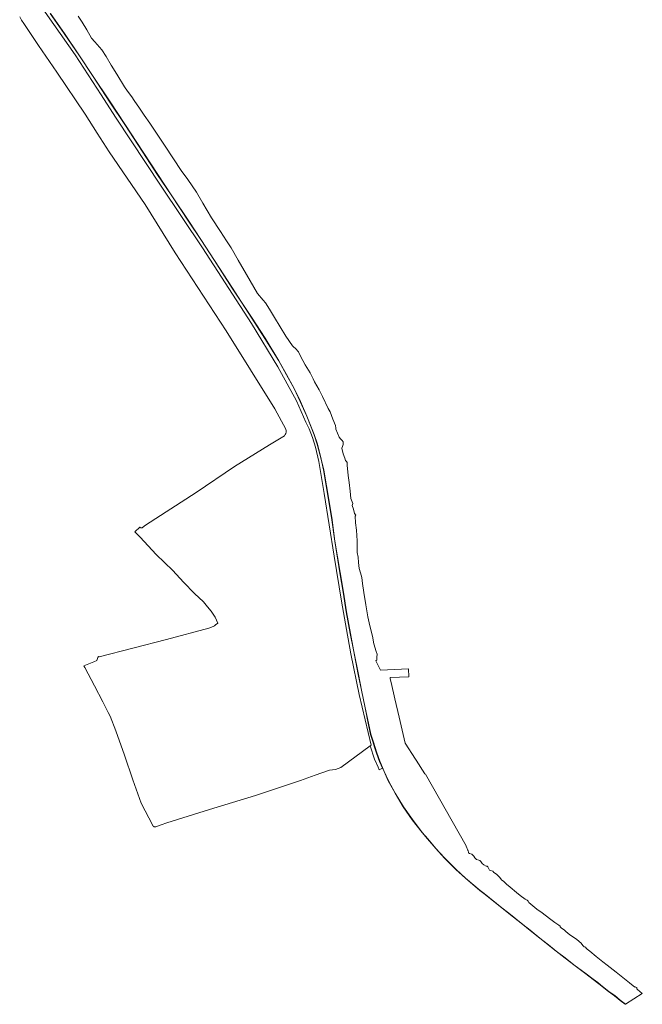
# Model space of a CAD drawing. Header units: metres. Extents: x 125158 to 132124, y 450612 to 454469.
# Tile 88 of 173: x 129342 to 129950, y 450612 to 451573. Entities that reach past the tile are written whole.
import ezdxf

# ---------------------------------------------------------------- set-up
doc = ezdxf.new("R2010")
doc.units = ezdxf.units.M
for name, color, linetype, lineweight in [('B-XX-IE-TERREINAFSCHEIDING-GV', 8, 'Continuous', 18), ('B-XX-OG-TERREIN_CULTUURSCHEIDING-GV', 8, 'Continuous', 18), ('B-XX-OG-WATER-GV', 8, 'Continuous', 18)]:
    doc.layers.add(name, color=color, linetype=linetype, lineweight=lineweight)

msp = doc.modelspace()

# ---------------------------------------------------------------- linework, layer by layer
at = {"layer": 'B-XX-IE-TERREINAFSCHEIDING-GV'}
msp.add_lwpolyline([(129371.47, 451579.44), (129385.26, 451559.85), (129399.96, 451538.11), (129412.72, 451518.95), (129429.76, 451493.01), (129444.34, 451471.17), (129462, 451444.03), (129476.37, 451422.04), (129489.61, 451402.34), (129507.29, 451375.68), (129518.5, 451358.69), (129531.86, 451338.13), (129549.42, 451311.25), (129558.37, 451297.62), (129568.6, 451281.82), (129581.22, 451262.24), (129594.7, 451240.17), (129602.33, 451226.76), (129609.82, 451213.12), (129615.86, 451200.43), (129622.07, 451186.19), (129629.34, 451168.13), (129632.39, 451158.76), (129636.12, 451144.3), (129638.48, 451133.76), (129641.19, 451118.29), (129644.16, 451100.76), (129646.43, 451087.39), (129649.53, 451064.3), (129654.59, 451033.38), (129657.71, 451014.22), (129660.75, 450995.01), (129664.56, 450973.93), (129667.67, 450957.91), (129672.51, 450933.96), (129675.54, 450918.65), (129679.07, 450901.49), (129682.21, 450886.46), (129684.48, 450875.51), (129686.69, 450868.63), (129688.48, 450863.12), (129690.4, 450857.24), (129693.35, 450849.13), (129696.21, 450842.48), (129697.65, 450839.15), (129701.78, 450830.09), (129705.58, 450823.27), (129708.52, 450817.99), (129716.46, 450804.62), (129725.25, 450792.08), (129734.82, 450779.61), (129740.23, 450773.43), (129748.18, 450763.98), (129756.62, 450754.7), (129767.86, 450743.42), (129777.17, 450735.05), (129791.43, 450722.98), (129795.29, 450719.99), (129812.77, 450705.93), (129819.58, 450700.62), (129833.19, 450689.67), (129840.29, 450684.06), (129849.84, 450676.39), (129858.09, 450669.85), (129865.81, 450663.76), (129874.51, 450657.04), (129884.39, 450649.43), (129893.68, 450642.53), (129901.96, 450636.21), (129906.38, 450632.88), (129908.93, 450630.84), (129913.95, 450626.73), (129917.12, 450624.3), (129922.93, 450620.23), (129928.36, 450615.74), (129933.41, 450611.87), (129933.59, 450611.98), (129928.48, 450615.9), (129923.05, 450620.39), (129917.24, 450624.47), (129914.07, 450626.89), (129909.06, 450630.99), (129906.5, 450633.04), (129902.08, 450636.37), (129893.8, 450642.69), (129884.51, 450649.59), (129874.63, 450657.2), (129865.93, 450663.91), (129858.21, 450670.01), (129849.96, 450676.55), (129840.42, 450684.22), (129833.32, 450689.83), (129819.71, 450700.78), (129812.9, 450706.09), (129795.41, 450720.14), (129791.56, 450723.14), (129777.3, 450735.2), (129768, 450743.57), (129756.77, 450754.84), (129748.33, 450764.11), (129740.38, 450773.56), (129734.97, 450779.73), (129725.41, 450792.19), (129716.63, 450804.73), (129708.69, 450818.09), (129701.96, 450830.18), (129697.83, 450839.23), (129693.53, 450849.2), (129690.58, 450857.31), (129686.88, 450868.69), (129684.68, 450875.56), (129682.4, 450886.5), (129679.27, 450901.53), (129675.73, 450918.69), (129672.71, 450934), (129667.87, 450957.95), (129664.75, 450973.97), (129660.95, 450995.04), (129657.9, 451014.25), (129654.78, 451033.41), (129649.72, 451064.33), (129646.63, 451087.42), (129644.36, 451100.8), (129641.38, 451118.32), (129638.68, 451133.81), (129636.32, 451144.35), (129632.58, 451158.81), (129629.52, 451168.19), (129622.25, 451186.27), (129616.04, 451200.51), (129610, 451213.21), (129602.5, 451226.86), (129594.87, 451240.28), (129581.38, 451262.35), (129568.77, 451281.93), (129558.54, 451297.73), (129549.58, 451311.36), (129532.03, 451338.24), (129518.67, 451358.8), (129507.46, 451375.79), (129489.78, 451402.45), (129476.54, 451422.15), (129462.17, 451444.14), (129444.51, 451471.28), (129429.93, 451493.12), (129412.88, 451519.06), (129400.12, 451538.22), (129385.43, 451559.97), (129371.63, 451579.55)], dxfattribs=at)
at = {"layer": 'B-XX-OG-TERREIN_CULTUURSCHEIDING-GV'}
for points in [[(129341.63, 451576.15), (129343.42, 451572.86), (129345.56, 451569.68), (129360.12, 451548.21), (129377.97, 451522.11), (129405.55, 451481.13), (129417.42, 451462.74), (129429.2, 451444.44), (129464.1, 451392.81), (129493.67, 451345.89), (129543.47, 451269.64), (129590.86, 451193.47), (129601.78, 451173.4), (129602.03, 451172.06), (129602, 451170.73), (129601.7, 451169.43), (129601.14, 451168.23), (129600.31, 451167.12), (129585.62, 451158.17), (129551.69, 451137.15), (129514.06, 451111.84), (129464.62, 451079.73), (129461.62, 451077.47), (129461.49, 451077.38), (129461.34, 451077.3), (129461.19, 451077.23), (129461.04, 451077.18), (129460.88, 451077.14), (129460.72, 451077.12), (129460.55, 451077.11), (129460.39, 451077.12), (129460.23, 451077.15), (129460.07, 451077.2), (129459.92, 451077.25), (129459.77, 451077.33), (129459.63, 451077.41), (129459.5, 451077.51), (129459.38, 451077.62), (129459.27, 451077.75), (129459.18, 451077.88), (129459.11, 451078), (129454.17, 451073.4), (129459.51, 451067.93), (129474.97, 451051.26), (129491.24, 451035.38), (129501.82, 451024.21), (129512.31, 451012.98), (129521.13, 451005), (129525.27, 451000), (129528.75, 450995.8), (129529.98, 450993.78), (129532.6, 450990.07), (129535.4, 450984.11), (129534.94, 450983.8), (129533.26, 450982.68), (129532.87, 450982.43), (129531.85, 450981.52), (129528.54, 450979.83), (129526.54, 450979.29), (129526.4, 450979.21), (129485.01, 450968.1), (129419.28, 450951.26), (129419.15, 450951.25), (129418.99, 450951.26), (129418.78, 450951.31), (129418.58, 450951.4), (129418.42, 450951.51), (129416.91, 450947.53), (129414.11, 450946.44), (129404.45, 450942.55), (129405.26, 450940.75), (129414.87, 450922.98), (129422.81, 450907.24), (129428.14, 450897), (129430, 450893.42), (129435.64, 450878.88), (129443.97, 450855.05), (129452.26, 450831.21), (129460.27, 450808.41), (129471.62, 450786.5), (129471.76, 450786.24), (129471.91, 450786.04), (129472.08, 450785.86), (129472.26, 450785.7), (129472.46, 450785.55), (129472.67, 450785.43), (129472.9, 450785.33), (129473.13, 450785.26), (129473.37, 450785.21), (129473.62, 450785.18), (129473.86, 450785.18), (129474.11, 450785.21), (129474.35, 450785.26), (129474.6, 450785.34), (129480.01, 450787.22), (129485.47, 450788.97), (129506.36, 450795.57), (129527.23, 450802.25), (129571.91, 450815.72), (129616.16, 450830.49), (129630.27, 450835.6), (129644.52, 450840.55), (129650.22, 450841.28), (129655.3, 450843.02), (129684.17, 450864.41), (129684.93, 450864.97), (129673.29, 450914.45), (129665.35, 450954.14), (129660.87, 450977.94), (129657.05, 451000), (129656.1, 451005.46), (129648.96, 451049.51), (129639.17, 451110.76), (129634.01, 451142.11), (129630.84, 451155.87), (129627.79, 451165.53), (129624.62, 451173.86), (129621.28, 451180.28), (129612.15, 451201.32), (129594.03, 451234.26), (129568.23, 451276.59), (129520.21, 451350.54), (129479.73, 451410.87), (129435.15, 451478.34), (129421.11, 451500), (129395.73, 451539.19), (129360.27, 451589.59)], [(129360.27, 451589.59), (129395.73, 451539.19), (129421.11, 451500), (129435.15, 451478.34), (129479.73, 451410.87), (129520.21, 451350.54), (129568.23, 451276.59), (129594.03, 451234.26), (129612.15, 451201.32), (129621.28, 451180.28), (129624.62, 451173.86), (129627.79, 451165.53), (129630.84, 451155.87), (129634.01, 451142.11), (129639.17, 451110.76), (129648.96, 451049.51), (129656.1, 451005.46), (129657.05, 451000), (129660.87, 450977.94), (129665.35, 450954.14), (129673.29, 450914.45), (129684.93, 450864.97), (129684.17, 450864.41), (129688.4, 450851.23), (129691.82, 450843.61), (129693.05, 450840.88), (129696.21, 450842.48), (129693.35, 450849.13), (129690.4, 450857.24), (129688.48, 450863.12), (129686.69, 450868.63), (129684.48, 450875.51), (129682.21, 450886.46), (129679.07, 450901.49), (129675.54, 450918.65), (129672.51, 450933.96), (129667.67, 450957.91), (129664.56, 450973.93), (129660.75, 450995.01), (129657.71, 451014.22), (129654.59, 451033.38), (129649.53, 451064.3), (129646.43, 451087.39), (129644.16, 451100.76), (129641.19, 451118.29), (129638.48, 451133.76), (129636.12, 451144.3), (129632.39, 451158.76), (129629.34, 451168.13), (129622.07, 451186.19), (129615.86, 451200.43), (129609.82, 451213.12), (129602.33, 451226.76), (129594.7, 451240.17), (129581.22, 451262.24), (129568.6, 451281.82), (129558.37, 451297.62), (129549.42, 451311.25), (129531.86, 451338.13), (129518.5, 451358.69), (129507.29, 451375.68), (129489.61, 451402.34), (129476.37, 451422.04), (129462, 451444.03), (129444.34, 451471.17), (129429.76, 451493.01), (129412.72, 451518.95), (129399.96, 451538.11), (129385.26, 451559.85), (129371.47, 451579.44)]]:
    msp.add_lwpolyline(points, dxfattribs=at)
at = {"layer": 'B-XX-OG-WATER-GV'}
msp.add_lwpolyline([(129371.63, 451579.55), (129385.43, 451559.97), (129400.12, 451538.22), (129412.88, 451519.06), (129429.93, 451493.12), (129444.51, 451471.28), (129462.17, 451444.14), (129476.54, 451422.15), (129489.78, 451402.45), (129507.46, 451375.79), (129518.67, 451358.8), (129532.03, 451338.24), (129549.58, 451311.36), (129558.54, 451297.73), (129568.77, 451281.93), (129581.38, 451262.35), (129594.87, 451240.28), (129602.5, 451226.86), (129610, 451213.21), (129616.04, 451200.51), (129622.25, 451186.27), (129629.52, 451168.19), (129632.58, 451158.81), (129636.32, 451144.35), (129638.68, 451133.81), (129641.38, 451118.32), (129644.36, 451100.8), (129646.63, 451087.42), (129649.72, 451064.33), (129654.78, 451033.41), (129657.9, 451014.25), (129660.95, 450995.04), (129664.75, 450973.97), (129667.87, 450957.95), (129672.71, 450934), (129675.73, 450918.69), (129679.27, 450901.53), (129682.4, 450886.5), (129684.68, 450875.56), (129686.88, 450868.69), (129690.58, 450857.31), (129693.53, 450849.2), (129697.83, 450839.23), (129701.96, 450830.18), (129708.69, 450818.09), (129716.63, 450804.73), (129725.41, 450792.19), (129734.97, 450779.73), (129740.38, 450773.56), (129748.33, 450764.11), (129756.77, 450754.84), (129768, 450743.57), (129777.3, 450735.2), (129791.56, 450723.14), (129795.41, 450720.14), (129812.9, 450706.09), (129819.71, 450700.78), (129833.32, 450689.83), (129840.42, 450684.22), (129849.96, 450676.55), (129858.21, 450670.01), (129865.93, 450663.91), (129874.63, 450657.2), (129884.51, 450649.59), (129893.8, 450642.69), (129902.08, 450636.37), (129906.5, 450633.04), (129909.06, 450630.99), (129914.07, 450626.89), (129917.24, 450624.47), (129923.05, 450620.39), (129928.48, 450615.9), (129933.59, 450611.98), (129950.04, 450622.51), (129945.29, 450626.32), (129944.74, 450626.99), (129944.84, 450627.51), (129944.53, 450628.14), (129943.68, 450628.68), (129943.13, 450628.84), (129942.68, 450628.67), (129937.51, 450632.9), (129930.92, 450637.94), (129924.52, 450643.14), (129915.84, 450649.94), (129911.58, 450653.49), (129906.68, 450657.2), (129904.98, 450658.53), (129898.71, 450663.89), (129896.24, 450665.66), (129895.16, 450666.83), (129894.47, 450667.59), (129893.07, 450668), (129891.76, 450669.24), (129890.22, 450671.46), (129886, 450675.11), (129883.91, 450676.79), (129879.07, 450679.84), (129875.43, 450682.91), (129874.11, 450684.4), (129870.87, 450686.42), (129869.81, 450687.67), (129869.67, 450688.27), (129868.35, 450689.18), (129864.44, 450691.92), (129859.31, 450695.77), (129852.16, 450701.04), (129847.06, 450704.86), (129841.01, 450709.68), (129839.28, 450711.3), (129838.56, 450712.68), (129837.65, 450713.46), (129835.41, 450714.58), (129830.79, 450718.18), (129826.95, 450721.09), (129820.97, 450726.16), (129817.33, 450729.22), (129814.8, 450731.91), (129812.39, 450733.56), (129810.76, 450735.75), (129809.28, 450737.43), (129807.5, 450738.98), (129804.93, 450740.61), (129803.95, 450741.92), (129801.59, 450742.69), (129800.86, 450742.97), (129800.14, 450744.28), (129799.18, 450745.98), (129798.5, 450746.62), (129797.3, 450746.86), (129795.09, 450747.94), (129793.64, 450749.27), (129792.13, 450751.45), (129791.24, 450752.38), (129790.17, 450752.53), (129787.89, 450753.36), (129786.31, 450755.04), (129785.38, 450756.7), (129783.48, 450758.46), (129781.32, 450759.13), (129780.32, 450759.78), (129780.09, 450760.5), (129779.8, 450761.74), (129779.44, 450762.05), (129779.38, 450762.24), (129777.96, 450766.41), (129777.88, 450766.55), (129738.15, 450836.55), (129737.62, 450836.81), (129728.91, 450850.29), (129728.3, 450851.24), (129718.21, 450866.89), (129716.25, 450875.3), (129712.4, 450892.33), (129708.21, 450910.2), (129704.59, 450926), (129703.74, 450929.86), (129703.5, 450930.99), (129722.04, 450931.72), (129721.51, 450939.54), (129694.19, 450938.21), (129689.78, 450947.46), (129689.96, 450947.55), (129690.52, 450947.91), (129690.53, 450948.49), (129690.65, 450951.02), (129690.79, 450953.89), (129690.11, 450956.39), (129687.6, 450963.92), (129686.4, 450971.23), (129683.74, 450981.41), (129681.93, 450990.12), (129679.88, 451002.11), (129677.98, 451014.08), (129676.52, 451022.92), (129675.86, 451028.78), (129674.79, 451033.23), (129673.47, 451037.49), (129672.69, 451043.26), (129672.22, 451048.43), (129671.46, 451053.24), (129671.36, 451064.6), (129670.72, 451074.95), (129669.77, 451082.15), (129669.35, 451088.47), (129670.15, 451089.66), (129668.87, 451091.15), (129667.78, 451095.52), (129666.62, 451098.87), (129667.03, 451100.85), (129665.2, 451105.93), (129664.72, 451113.02), (129663.58, 451121.46), (129662.68, 451128.34), (129661.58, 451138.42), (129661.48, 451140.98), (129660.94, 451141.85), (129659.91, 451142.86), (129659.21, 451145.21), (129657.62, 451149.45), (129656.44, 451155.1), (129656.97, 451156.59), (129657.6, 451158.62), (129657.58, 451161.17), (129656.86, 451162.36), (129655.06, 451164.12), (129653.71, 451165.72), (129650.49, 451173.53), (129650.48, 451174.55), (129650.38, 451177.11), (129647.5, 451183.38), (129645.01, 451190.33), (129643.17, 451193.74), (129637.37, 451205.42), (129634.36, 451212.04), (129629.76, 451219.63), (129628.38, 451222.61), (129625.54, 451228.66), (129620.44, 451236.51), (129616.16, 451244.85), (129614.03, 451249.07), (129613.2, 451250.17), (129612.11, 451251.26), (129608.08, 451254.91), (129601.76, 451264.33), (129590.74, 451282.67), (129585.82, 451290.59), (129581.95, 451297), (129579.42, 451299.37), (129574.12, 451306.04), (129563.15, 451324.48), (129554.99, 451338.65), (129548.35, 451350.52), (129543.6, 451357.47), (129537.84, 451366.68), (129529.14, 451380.05), (129520.55, 451394.15), (129514.27, 451404.9), (129506.1, 451417.4), (129499.28, 451426.18), (129483.75, 451449.82), (129468.81, 451472.44), (129463.4, 451480.24), (129458.7, 451486.92), (129453.6, 451494.52), (129451.18, 451498.13), (129447.01, 451503.54), (129444.05, 451507.82), (129436.65, 451520.22), (129431.14, 451528.98), (129426.03, 451537.54), (129421.9, 451544.02), (129415.14, 451551.81), (129411.68, 451555.26), (129407.18, 451563.38), (129402.76, 451571.06), (129398.87, 451576.81)], dxfattribs=at)

doc.saveas('drawing.dxf')
